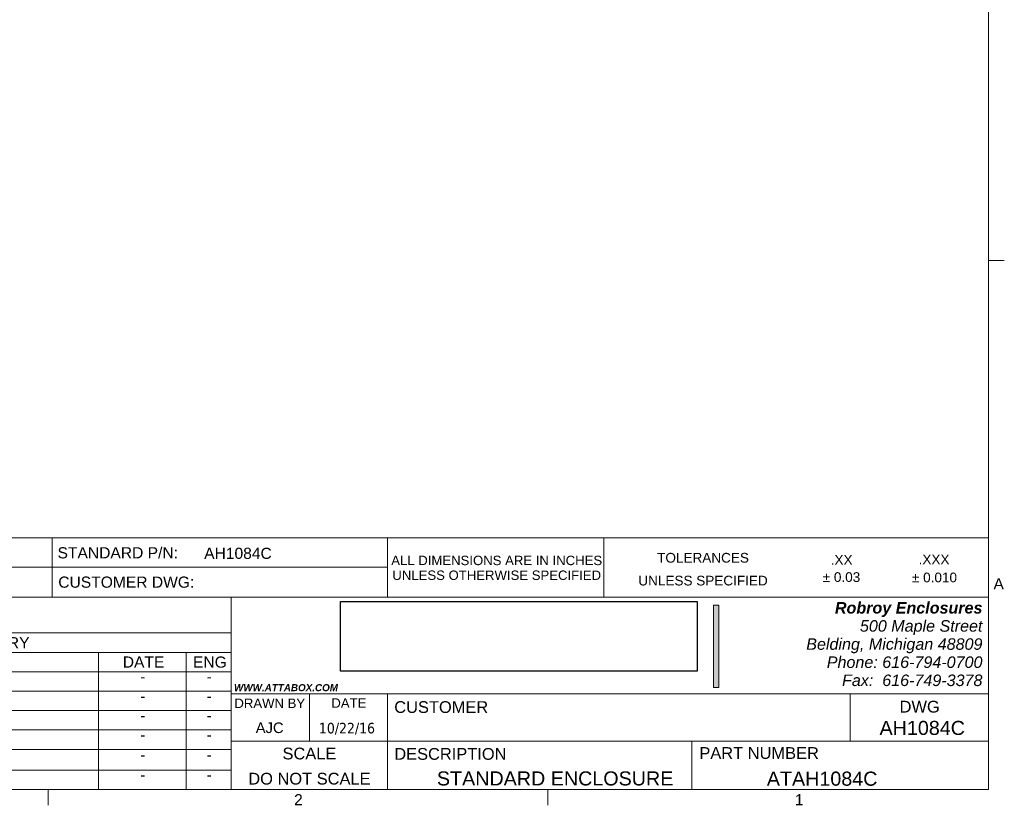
# Model space of a CAD drawing. Header units: inches. Extents: x 0.3 to 84.8, y 1.5 to 53.5.
# Tile 52 of 107: x 63.1 to 84.1, y 2.2 to 18.9. Entities that reach past the tile are written whole.
import ezdxf
from ezdxf.enums import TextEntityAlignment as Align

# ---------------------------------------------------------------- set-up
doc = ezdxf.new("R2010")
doc.units = ezdxf.units.IN
doc.header["$LTSCALE"] = 2.5
doc.header["$MEASUREMENT"] = 0
for name, color, linetype, lineweight in [('Border (ANSI)', 7, 'Continuous', 9), ('Hatch (ANSI)', 7, 'Continuous', 9), ('Symbol (ANSI)', 7, 'Continuous', 13), ('TITLE', 7, 'Continuous', 9), ('Title (ANSI)', 7, 'Continuous', 9)]:
    doc.layers.add(name, color=color, linetype=linetype, lineweight=lineweight)
doc.styles.add('ITALIC_187', font='arial.ttf')
doc.styles.add('Note Text (ANSI)', font='arial.ttf')
doc.styles.add('Text Style10', font='arial.ttf')
doc.styles.add('Text Style46', font='arial.ttf')
doc.styles.add('Text Style5', font='arial.ttf')
doc.styles.add('Text Style63', font='arial.ttf')
doc.styles.add('Text Style74', font='tahoma.ttf')
doc.styles.add('Text Style77', font='arial.ttf')
picture_1 = doc.add_image_def('image1.bmp', size_in_pixel=(332, 65))

# ---------------------------------------------------------------- blocks, each defined once
blk = doc.blocks.new('Borders Default Border')
at = {"layer": 'Border (ANSI)'}
for p, q in [((33.5, 5.5), (33.635, 5.5)), ((25.5, 1), (25.5, 0.865)), ((29.75, 1), (29.75, 0.865))]:
    blk.add_line(p, q, dxfattribs=at)
at = {"layer": 'Border (ANSI)', "flags": 128}
blk.add_lwpolyline([(0.5, 1), (0.5, 21), (33.5, 21), (33.5, 1), (0.5, 1)], dxfattribs=at)
at = {"layer": 'Border (ANSI)', "char_height": 0.095, "attachment_point": 7, "style": 'Note Text (ANSI)'}
for s, insert in [('A', (33.5429, 2.7025)), ('2', (27.5921, 0.865)), ('1', (31.8532, 0.865))]:
    blk.add_mtext(s, dxfattribs=dict(at, insert=insert))
blk = doc.blocks.new('REVISION HISTORY')
at = {"layer": 'Symbol (ANSI)'}
for p, q in [((22.3437, 2.3318), (27.0567, 2.3318)), ((22.3437, 2.3318), (22.3437, 2.1667)), ((27.0567, 2.3318), (27.0567, 2.1667)), ((22.3437, 2.1667), (27.0567, 2.1667)), ((22.3437, 2.1667), (22.3437, 2.0016)), ((22.7087, 2.1667), (22.7087, 2.0016)), ((25.9286, 2.1667), (25.9286, 2.0016)), ((26.6736, 2.1667), (26.6736, 2.0016)), ((27.0567, 2.1667), (27.0567, 2.0016)), ((22.3437, 2.0016), (27.0567, 2.0016)), ((22.3437, 2.0016), (22.3437, 1)), ((22.7087, 2.0016), (22.7087, 1)), ((25.9286, 2.0016), (25.9286, 1)), ((26.6736, 2.0016), (26.6736, 1)), ((27.0567, 2.0016), (27.0567, 1)), ((22.3437, 1.8366), (27.0567, 1.8366)), ((22.3437, 1.6715), (27.0567, 1.6715)), ((22.3437, 1.5064), (27.0567, 1.5064)), ((22.3437, 1.3413), (27.0567, 1.3413)), ((22.3437, 1.1651), (27.0567, 1.1651)), ((22.3437, 1), (27.0567, 1))]:
    blk.add_line(p, q, dxfattribs=at)
at = {"layer": 'Symbol (ANSI)', "char_height": 0.095, "attachment_point": 7, "style": 'Note Text (ANSI)'}
for s, insert in [('REVISION HISTORY', (24.0805, 2.2001)), ('REV', (22.4007, 2.0367)), ('DESCRIPTION', (23.8757, 2.0351)), ('DATE', (26.1348, 2.0367)), ('ENG', (26.7323, 2.0351)), ('-', (22.5085, 1.9132)), ('-', (24.3009, 1.9132)), ('-', (26.2833, 1.9132)), ('-', (26.8474, 1.9132)), ('-', (22.5085, 1.7482)), ('-', (24.3009, 1.7482)), ('-', (26.2833, 1.7482)), ('-', (26.8474, 1.7482)), ('-', (22.5085, 1.5831)), ('-', (24.3009, 1.5831)), ('-', (26.2833, 1.5831)), ('-', (26.8474, 1.5831)), ('-', (22.5085, 1.418)), ('-', (24.3009, 1.418)), ('-', (26.2833, 1.418)), ('-', (26.8474, 1.418)), ('-', (22.5085, 1.2473)), ('-', (24.3009, 1.2473)), ('-', (26.2833, 1.2473)), ('-', (26.8474, 1.2473)), ('-', (22.5085, 1.0767)), ('-', (24.3009, 1.0767)), ('-', (26.2833, 1.0767)), ('-', (26.8474, 1.0767))]:
    blk.add_mtext(s, dxfattribs=dict(at, insert=insert))
blk = doc.blocks.new('Title Blocks Attabox Title Block - D-Size')
at = {"layer": 'Hatch (ANSI)'}
blk.add_hatch(color=7, dxfattribs=at).paths.add_polyline_path([(23.0877, 10.4375), (23.0877, 11.1381), (23.0426, 11.1381), (23.0426, 10.4375)])
at = {"layer": 'Border (ANSI)', "color": 7}
for p, q in [((25.3829, 11.712), (14.2266, 11.712)), ((18.9396, 11.2058), (18.9396, 9.5706))]:
    blk.add_line(p, q, dxfattribs=at)
at = {"layer": 'TITLE', "color": 7}
for p, q in [((20.2696, 11.4632), (14.2266, 11.4632)), ((25.3829, 11.2058), (14.2266, 11.2058)), ((18.9396, 10.9024), (14.2266, 10.9024)), ((25.3829, 10.3839), (18.9396, 10.3839)), ((25.3829, 9.9818), (18.9396, 9.9818))]:
    blk.add_line(p, q, dxfattribs=at)
at = {"layer": 'Title (ANSI)'}
for p, q in [((17.416, 11.2058), (17.416, 11.712)), ((14.2266, 11.4632), (20.2696, 11.4632)), ((25.3829, 11.2058), (14.2266, 11.2058)), ((23.0426, 11.1381), (23.0877, 11.1381)), ((23.0426, 10.4375), (23.0426, 11.1381)), ((23.0877, 11.1381), (23.0877, 10.4375)), ((14.2266, 10.9024), (18.9396, 10.9024)), ((23.0426, 10.4375), (23.0877, 10.4375)), ((18.9396, 10.3839), (25.3829, 10.3839)), ((25.3829, 9.9818), (18.9396, 9.9818))]:
    blk.add_line(p, q, dxfattribs=at)
at = {"layer": 'Title (ANSI)', "color": 7}
for p, q in [((20.2696, 11.712), (20.2696, 11.2058)), ((22.1111, 11.712), (22.1111, 11.2058)), ((19.6056, 10.3839), (19.6056, 9.9818)), ((20.2696, 10.3839), (20.2696, 9.5706)), ((24.206, 10.3839), (24.206, 9.9818)), ((22.8594, 9.9818), (22.8594, 9.5706))]:
    blk.add_line(p, q, dxfattribs=at)
at = {"layer": 'TITLE', "color": 7}
for s, height, style, p in [('TOLERANCES', 0.08248, 'ITALIC_187', (22.9545, 11.5011)), ('.XX', 0.08248, 'ITALIC_187', (24.1338, 11.4831)), ('.XXX', 0.08248, 'ITALIC_187', (24.9201, 11.4864)), ('± 0.03', 0.08248, 'ITALIC_187', (24.1324, 11.3366)), ('± 0.010', 0.08248, 'ITALIC_187', (24.9237, 11.3335)), ('UNLESS SPECIFIED', 0.082477, 'ITALIC_187', (22.9545, 11.3065)), ('DRAWN BY', 0.08, 'Text Style63', (19.2682, 10.2637)), ('DATE', 0.08, 'Text Style63', (19.9413, 10.2657)), ('SCALE', 0.1, 'Text Style10', (19.6056, 9.8263))]:
    blk.add_text(s, height=height, dxfattribs=dict(at, style=style)).set_placement(p, align=Align.CENTER)
at = {"layer": 'TITLE', "color": 7, "style": 'Text Style10'}
for s, p in [('CUSTOMER', (20.3274, 10.2217)), ('DWG', (24.6271, 10.225)), ('DESCRIPTION', (20.3277, 9.823)), ('PART NUMBER', (22.9235, 9.8304))]:
    blk.add_text(s, height=0.1, dxfattribs=at).set_placement(p)
at = {"layer": 'TITLE', "color": 7, "style": 'Text Style5'}
blk.add_attdef('<CUSTOMER>', text='', height=0.12, dxfattribs=at).set_placement((20.7249, 10.0337), align=Align.BOTTOM_LEFT)
for tag, p in [('<DWG_NO>_001', (24.4563, 10.0342)), ('<DESCRIPTION>_001', (20.6903, 9.6043)), ('<PART_NUMBER>_001', (23.4974, 9.6024))]:
    blk.add_attdef(tag, p, '', height=0.12, dxfattribs=at)
at = {"layer": 'Title (ANSI)', "attachment_point": 1, "style": 'Note Text (ANSI)'}
for s, insert, char_height in [('STANDARD P/N:', (17.4626, 11.6319), 0.095), ('\\fArial|b1|i1;\\H0.0600;WWW.ATTABOX.COM', (18.9641, 10.4668), 0.06)]:
    blk.add_mtext(s, dxfattribs=dict(at, insert=insert, char_height=char_height))
at = {"layer": 'Title (ANSI)', "line_spacing_factor": 0.944221, "style": 'Note Text (ANSI)'}
for s, insert, char_height, attachment_point in [('\\fArial|b0|i0;\\H0.0800;ALL DIMENSIONS ARE IN INCHES\\PUNLESS OTHERWISE SPECIFIED', (21.1991, 11.5595), 0.08, 2), ('\\fArial|b1|i1;\\H0.0980;Robroy Enclosures\\P\\fArial|b0|i1;\\H0.0980;500 Maple Street\\P\\fArial|b0|i1;\\H0.0980;Belding, Michigan 48809\\P\\fArial|b0|i1;\\H0.0980;Phone: 616-794-0700\\P\\fArial|b0|i1;\\H0.0980;Fax:  616-749-3378', (25.3319, 11.1654), 0.098, 3)]:
    blk.add_mtext(s, dxfattribs=dict(at, insert=insert, char_height=char_height, attachment_point=attachment_point))
at = {"layer": 'Title (ANSI)', "style": 'Note Text (ANSI)'}
for s, insert, char_height, width, attachment_point in [('CUSTOMER DWG:', (17.4688, 11.3823), 0.095, 1.347299, 1), ('\\fArial|b0|i0;\\H0.1000;DO NOT SCALE', (19.6056, 9.7123), 0.1, 1.178247, 2)]:
    blk.add_mtext(s, dxfattribs=dict(at, insert=insert, char_height=char_height, width=width, attachment_point=attachment_point))
at = {"layer": 'Title (ANSI)'}
for tag, p, height, style in [('NEMA_RATING_001', (15.2716, 11.6042), 0.08, 'Text Style63'), ('IEC_RATING_001', (15.2712, 11.4899), 0.08, 'Text Style63'), ('STANDARD_P/N_001', (18.71, 11.5325), 0.095, 'Note Text (ANSI)'), ('<DRAWN_BY>_001', (19.1487, 10.0505), 0.09, 'Text Style46'), ('DATE_001', (19.6866, 10.0476), 0.09, 'Text Style74'), ('YEAR_001', (7.4707, 9.5876), 0.063, 'Text Style77')]:
    blk.add_attdef(tag, p, '', height=height, dxfattribs=dict(at, style=style))
at = {"layer": 'Title (ANSI)', "style": 'Note Text (ANSI)'}
blk.add_attdef('CUSTOMER_DWG', text='', height=0.095, dxfattribs=at).set_placement((18.7099, 11.3825), align=Align.TOP_LEFT)
image = blk.add_image(picture_1, insert=(19.8688, 10.576), size_in_units=(3.036, 0.5944))
image.dxf.flags = 7

msp = doc.modelspace()

# ---------------------------------------------------------------- block references
at = {"xscale": 2.5, "yscale": 2.5, "zscale": 2.5}
msp.add_blockref('Borders Default Border', (0, 0), dxfattribs=at)
ref = msp.add_blockref('Title Blocks Attabox Title Block - D-Size', (20.2928, -21.4264), dxfattribs=dict(xscale=2.5, yscale=2.5, zscale=2.5))
ref.add_attrib('<DESCRIPTION>_001', 'STANDARD ENCLOSURE', (72.0187, 2.5844), dxfattribs={"layer": 'TITLE', "color": 7, "height": 0.3, "style": 'Text Style5'})
ref.add_attrib('<DWG_NO>_001', 'AH1084C', (81.4335, 3.659), dxfattribs={"layer": 'TITLE', "color": 7, "height": 0.3, "style": 'Text Style5'})
ref.add_attrib('DATE_001', '10/22/16', (69.5092, 3.6925), dxfattribs={"layer": 'Title (ANSI)', "height": 0.225, "style": 'Text Style74'})
ref.add_attrib('<DRAWN_BY>_001', 'AJC', (68.1645, 3.6998), dxfattribs={"layer": 'Title (ANSI)', "height": 0.22498, "style": 'Text Style46'})
ref.add_attrib('STANDARD_P/N_001', 'AH1084C', (67.0679, 7.4049), dxfattribs={"layer": 'Title (ANSI)', "height": 0.2375, "style": 'Note Text (ANSI)'})
ref.add_attrib('<PART_NUMBER>_001', 'ATAH1084C', (79.0363, 2.5796), dxfattribs={"layer": 'TITLE', "color": 7, "height": 0.3, "style": 'Text Style5'})
at = {"layer": 'Symbol (ANSI)', "xscale": 2.5, "yscale": 2.5, "zscale": 2.5}
msp.add_blockref('REVISION HISTORY', (0, 0), dxfattribs=at)

doc.saveas('drawing.dxf')
